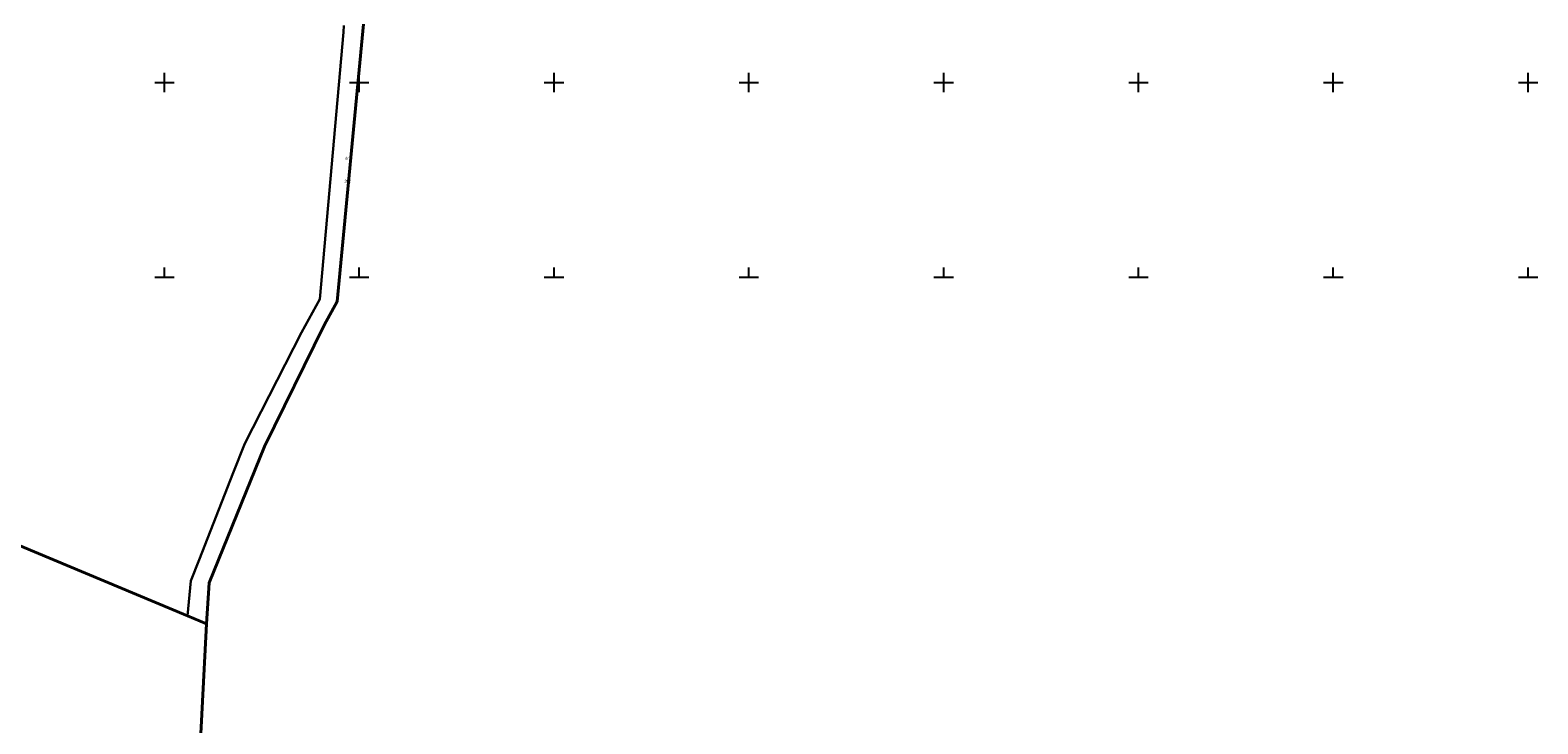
# Model space of a CAD drawing. Header units: metres. Extents: x 5548743 to 5556416, y 5707500 to 5714000.
# Tile 39 of 203: x 5551631 to 5552405, y 5710771 to 5711127. Entities that reach past the tile are written whole.
import ezdxf

# ---------------------------------------------------------------- set-up
doc = ezdxf.new("R2010")
doc.units = ezdxf.units.M
doc.header["$MEASUREMENT"] = 0
doc.linetypes.add('1.5_0.75', pattern=[2.25, 1.5, -0.75])
doc.linetypes.add('219-1000', pattern=[0])
doc.layers.get('0').update_dxf_attribs({"color": 2, "linetype": 'CONTINUOUS', "lineweight": 5})
for name, color, linetype in [('210-oznaczenie konturu użytku gruntowego', 7, 'CONTINUOUS'), ('211-numer działki ewidencyjnej', 7, 'CONTINUOUS'), ('216-obręb ewidencyjny', 7, 'CONTINUOUS'), ('218-kontur użytku gruntowego', 7, 'CONTINUOUS'), ('219-działka ewidencyjna', 7, 'CONTINUOUS'), ('Wstawianie ramki sekcyjnej z opisem', 7, 'CONTINUOUS')]:
    doc.layers.add(name, color=color, linetype=linetype)
doc.styles.get("Standard").update_dxf_attribs({"font": 'Working1250', "width": 0.75})

# ---------------------------------------------------------------- blocks, each defined once
blk = doc.blocks.new('RAMKA1000K')
at = {"color": 0}
for p, q in [((0, 95), (0, 105)), ((100, 95), (100, 105)), ((200, 95), (200, 105)), ((300, 95), (300, 105)), ((400, 95), (400, 105)), ((500, 95), (500, 105)), ((600, 95), (600, 105)), ((700, 95), (700, 105)), ((800, 95), (800, 105)), ((0, 100), (5, 100)), ((95, 100), (105, 100)), ((195, 100), (205, 100)), ((295, 100), (305, 100)), ((395, 100), (405, 100)), ((495, 100), (505, 100)), ((595, 100), (605, 100)), ((695, 100), (705, 100)), ((795, 100), (800, 100)), ((0, 0), (0, 5)), ((0, 0), (5, 0)), ((95, 0), (105, 0)), ((100, 0), (100, 5)), ((195, 0), (205, 0)), ((200, 0), (200, 5)), ((295, 0), (305, 0)), ((300, 0), (300, 5)), ((395, 0), (405, 0)), ((400, 0), (400, 5)), ((495, 0), (505, 0)), ((500, 0), (500, 5)), ((595, 0), (605, 0)), ((600, 0), (600, 5)), ((695, 0), (705, 0)), ((700, 0), (700, 5)), ((795, 0), (800, 0)), ((800, 0), (800, 5))]:
    blk.add_line(p, q, dxfattribs=at)

msp = doc.modelspace()

# ---------------------------------------------------------------- linework, layer by layer
at = {"layer": '216-obręb ewidencyjny', "color": 4, "linetype": 'Continuous', "lineweight": 35, "flags": 128}
for points in [[(5551504.31, 5710913.02), (5551711.83, 5710826.22), (5551721.64, 5710822.12), (5551722.97, 5710843.08), (5551751.34, 5710913.14), (5551781.95, 5710975.45), (5551788.66, 5710987.51), (5551802.24, 5711129.93)], [(5551802.24, 5711129.93), (5551788.66, 5710987.51), (5551781.95, 5710975.45), (5551751.34, 5710913.14), (5551722.97, 5710843.08), (5551721.64, 5710822.12), (5551717.12, 5710735.9)], [(5551717.12, 5710735.9), (5551721.64, 5710822.12), (5551711.83, 5710826.22), (5551504.31, 5710913.02)]]:
    msp.add_lwpolyline(points, dxfattribs=at)
at = {"layer": '218-kontur użytku gruntowego', "color": 70, "linetype": '1.5_0.75', "lineweight": 18, "flags": 128}
for points in [[(5551791.85, 5711125.87), (5551787.35, 5711074.51)], [(5551792.14, 5711129.29), (5551791.85, 5711125.87)], [(5551793.25, 5711035.67), (5551802.24, 5711129.93)], [(5551787.35, 5711074.51), (5551779.82, 5710988.68)], [(5551788.66, 5710987.51), (5551792.85, 5711031.47)], [(5551792.85, 5711031.47), (5551793.25, 5711035.67)], [(5551779.82, 5710988.68), (5551770.41, 5710971.61)], [(5551781.95, 5710975.45), (5551788.66, 5710987.51)], [(5551770.41, 5710971.61), (5551741.25, 5710914.74)], [(5551751.34, 5710913.14), (5551781.95, 5710975.45)], [(5551741.25, 5710914.74), (5551735.36, 5710899.69)], [(5551722.97, 5710843.08), (5551751.34, 5710913.14)], [(5551735.36, 5710899.69), (5551717.81, 5710854.96)], [(5551717.81, 5710854.96), (5551713.56, 5710844.11)], [(5551713.56, 5710844.11), (5551711.83, 5710826.22)], [(5551721.64, 5710822.12), (5551722.97, 5710843.08)], [(5551711.83, 5710826.22), (5551721.64, 5710822.12)]]:
    msp.add_lwpolyline(points, dxfattribs=at)
at = {"layer": '219-działka ewidencyjna', "color": 94, "linetype": '219-1000', "lineweight": 30, "flags": 128}
for points in [[(5551791.85, 5711125.87), (5551779.82, 5710988.68)], [(5551802.24, 5711129.93), (5551788.66, 5710987.51)], [(5551792.14, 5711129.29), (5551791.85, 5711125.87)], [(5551779.82, 5710988.68), (5551770.41, 5710971.61)], [(5551788.66, 5710987.51), (5551781.95, 5710975.45)], [(5551770.41, 5710971.61), (5551741.25, 5710914.74)], [(5551781.95, 5710975.45), (5551751.34, 5710913.14)], [(5551741.25, 5710914.74), (5551735.36, 5710899.69)], [(5551751.34, 5710913.14), (5551722.97, 5710843.08)], [(5551735.36, 5710899.69), (5551717.81, 5710854.96)], [(5551717.81, 5710854.96), (5551713.56, 5710844.11)], [(5551713.56, 5710844.11), (5551711.83, 5710826.22)], [(5551722.97, 5710843.08), (5551721.64, 5710822.12)], [(5551711.83, 5710826.22), (5551721.64, 5710822.12)]]:
    msp.add_lwpolyline(points, dxfattribs=at)

# ---------------------------------------------------------------- block references
at = {"layer": 'Wstawianie ramki sekcyjnej z opisem', "color": 8, "linetype": 'Continuous', "lineweight": 5}
for p in [(5551200, 5711000), (5551200, 5711000), (5551200, 5711000), (5551200, 5711000), (5552000, 5711000), (5552000, 5711000), (5552000, 5711000), (5552000, 5711000)]:
    msp.add_blockref('RAMKA1000K', p, dxfattribs=at)

# ---------------------------------------------------------------- texts
at = {"layer": '210-oznaczenie konturu użytku gruntowego', "color": 70, "linetype": 'Continuous', "lineweight": 18, "width": 0.79}
msp.add_text('dr', height=1.5, dxfattribs=at).set_placement((5551792.8, 5711060.29))
at = {"layer": '211-numer działki ewidencyjnej', "color": 94, "linetype": 'Continuous', "lineweight": 30, "width": 0.79}
msp.add_text('392', height=1.5, dxfattribs=at).set_placement((5551792.36, 5711048.56))

doc.saveas('drawing.dxf')
